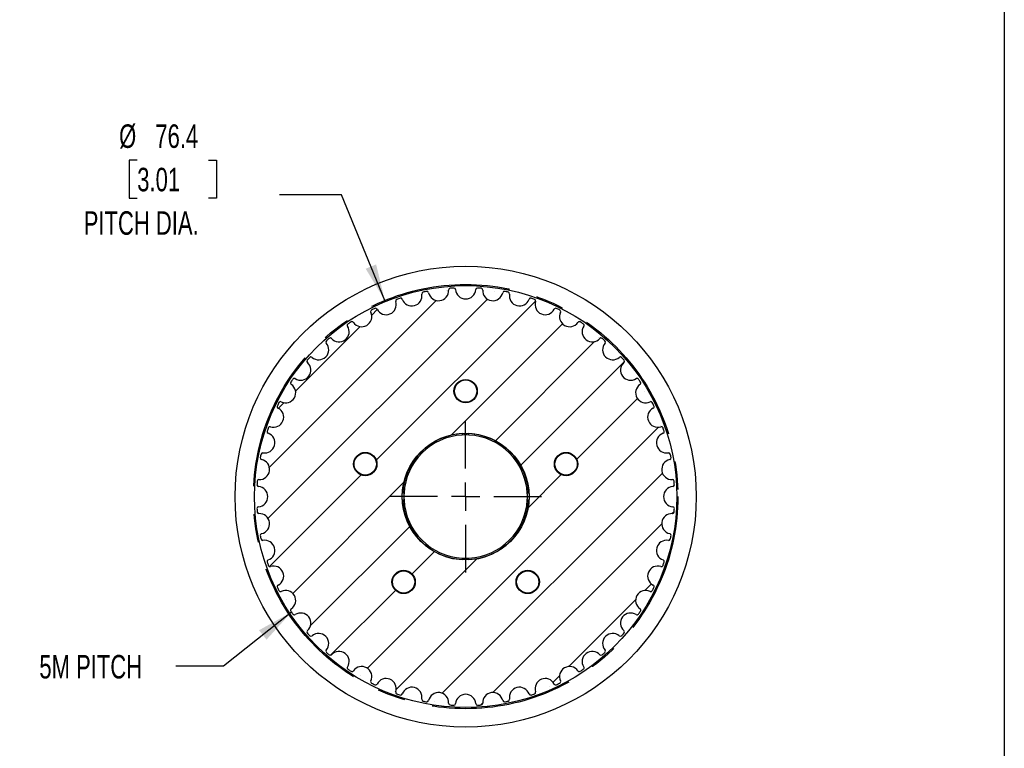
# Model space of a CAD drawing. Header units: millimetres. Extents: x 13 to 546, y 13 to 419.
# Tile 4 of 5: x 369 to 546, y 157 to 288. Entities that reach past the tile are written whole.
import ezdxf

# ---------------------------------------------------------------- set-up
doc = ezdxf.new("R2010")
doc.units = ezdxf.units.MM
doc.header["$LTSCALE"] = 2
doc.linetypes.add('CENTERX2', pattern=[20.32, 12.7, -2.54, 2.54, -2.54])
doc.layers.add('CENTER', color=40, linetype='CENTERX2')
doc.layers.add('HATCH', color=6, linetype='Continuous')
doc.layers.add('DIMENSIONS', color=140, linetype='Continuous', lineweight=25)
doc.layers.add('TEXT', color=140, linetype='Continuous', lineweight=25)
doc.styles.add('SLDTEXTSTYLE0', font='TXT', dxfattribs={"width": 0.7})
doc.dimstyles.new('SLDDIMSTYLE1', dxfattribs={"dimtxt": 4.316016, "dimasz": 6.604, "dimexe": 0, "dimexo": 0.0625, "dimgap": 1.079004, "dimtad": 0, "dimtih": 1, "dimtoh": 1, "dimrnd": 1e-09, "dimzin": 12, "dimdsep": 46, "dimtxsty": 'SLDTEXTSTYLE0', "dimsah": 1, "dimcen": 0, "dimadec": 0, "dimazin": 3, "dimtfac": 1, "dimtofl": 0, "dimtmove": 0, "dimatfit": 3, "dimfxl": 0, "dimfrac": 2, "dimtolj": 1, "dimtzin": 12, "dimarcsym": 0})
doc.dimstyles.new('SLDDIMSTYLE7', dxfattribs={"dimtxt": 0.18, "dimasz": 6.604, "dimexe": 0, "dimexo": 0.0625, "dimgap": 0, "dimtad": 0, "dimtih": 1, "dimtoh": 1, "dimdec": 0, "dimrnd": 1e-09, "dimzin": 0, "dimdsep": 46, "dimtxsty": 'Standard', "dimsah": 1, "dimcen": 0.09, "dimadec": 0, "dimazin": 0, "dimtfac": 6.604, "dimtdec": 0, "dimtofl": 0, "dimtmove": 0, "dimatfit": 3, "dimfxl": 0, "dimfrac": 2, "dimtolj": 1, "dimtzin": 0, "dimarcsym": 0})

# ---------------------------------------------------------------- blocks, each defined once
blk = doc.blocks.new('_D_11')
at = {"layer": 'DIMENSIONS'}
for p, q in [((390.04, 262.59), (388.59, 262.59)), ((388.59, 262.59), (388.59, 255.73)), ((402.86, 262.59), (404.31, 262.59)), ((404.31, 262.59), (404.31, 255.73)), ((388.59, 255.73), (390.04, 255.73)), ((404.31, 255.73), (402.86, 255.73)), ((426.78, 256.32), (415.66, 256.32)), ((434.61, 237.29), (426.78, 256.32))]:
    blk.add_line(p, q, dxfattribs=at)
blk.add_solid([(434.61, 237.29), (433.04, 243.79), (431.16, 243.01)], dxfattribs=at)
at = {"layer": 'DIMENSIONS', "char_height": 4.233, "attachment_point": 1, "style": 'SLDTEXTSTYLE0'}
for s, insert in [('%%c', (386.78, 269.01)), ('76.4', (393.3, 269.01)), ('3.01', (390.04, 261.19)), ('PITCH DIA.', (380.41, 253.36))]:
    blk.add_mtext(s, dxfattribs=dict(at, insert=insert))
blk = doc.blocks.new('SW_CENTERMARKSYMBOL_1')
at = {"layer": 'CENTER', "color": 0}
for p, q in [((0, 5.08), (0, 13.6525)), ((0, 0), (0, 2.54)), ((-5.08, 0), (-13.6525, 0)), ((0, 0), (-2.54, 0)), ((0, 0), (0, -2.54)), ((0, 0), (2.54, 0)), ((5.08, 0), (13.6525, 0)), ((0, -5.08), (0, -13.6525))]:
    blk.add_line(p, q, dxfattribs=at)

msp = doc.modelspace()

# ---------------------------------------------------------------- hatches: boundary and pattern name
at = {"layer": 'HATCH'}
h = msp.add_hatch(dxfattribs=at)
h.set_pattern_fill('ANSI31', color=256, scale=2, style=0)
edge = h.paths.add_edge_path(flags=0)
edge.add_arc((449.152, 201.968), 37.625, 85.74677, 86.75323)
edge.add_arc((451.266, 239.233), 0.3, 86.75323, 175.67406)
edge.add_arc((449.152, 239.393), 1.82, 184.32594, 355.67406, ccw=False)
edge.add_arc((447.038, 239.233), 0.3, 4.32594, 93.24677)
edge.add_arc((449.152, 201.968), 37.625, 93.24677, 94.25323)
edge.add_arc((446.384, 239.19), 0.3, 94.25323, 183.17406)
edge.add_arc((444.267, 239.073), 1.82, -168.17406, 3.17406, ccw=False)
edge.add_arc((442.192, 238.638), 0.3, 11.82594, 100.74677)
edge.add_arc((449.152, 201.968), 37.625, 100.74677, 101.75323)
edge.add_arc((441.549, 238.51), 0.3, 101.75323, 190.67406)
edge.add_arc((439.466, 238.118), 1.82, -160.67406, 10.67406, ccw=False)
edge.add_arc((437.465, 237.416), 0.3, 19.32594, 108.24677)
edge.add_arc((449.152, 201.968), 37.625, 108.24677, 109.25323)
edge.add_arc((436.844, 237.205), 0.3, 109.25323, 198.17406)
edge.add_arc((434.83, 236.544), 1.82, -153.17406, 18.17406, ccw=False)
edge.add_arc((432.938, 235.587), 0.3, 26.82594, 115.74677)
edge.add_arc((449.152, 201.968), 37.625, 115.74677, 116.75323)
edge.add_arc((432.35, 235.297), 0.3, 116.75323, 205.67406)
edge.add_arc((430.439, 234.379), 1.82, -145.67406, 25.67406, ccw=False)
edge.add_arc((428.689, 233.183), 0.3, 34.32594, 123.24677)
edge.add_arc((449.152, 201.968), 37.625, 123.24677, 124.25323)
edge.add_arc((428.144, 232.819), 0.3, 124.25323, 213.17406)
edge.add_arc((426.369, 231.659), 1.82, -138.17406, 33.17406, ccw=False)
edge.add_arc((424.789, 230.245), 0.3, 41.82594, 130.74677)
edge.add_arc((449.152, 201.968), 37.625, 130.74677, 131.75323)
edge.add_arc((424.296, 229.813), 0.3, 131.75323, 220.67406)
edge.add_arc((422.689, 228.431), 1.82, -130.67406, 40.67406, ccw=False)
edge.add_arc((421.307, 226.823), 0.3, 49.32594, 138.24677)
edge.add_arc((449.152, 201.968), 37.625, 138.24677, 139.25323)
edge.add_arc((420.874, 226.331), 0.3, 139.25323, 228.17406)
edge.add_arc((419.461, 224.751), 1.82, -123.17406, 48.17406, ccw=False)
edge.add_arc((418.301, 222.976), 0.3, 56.82594, 145.74677)
edge.add_arc((449.152, 201.968), 37.625, 145.74677, 146.75323)
edge.add_arc((417.936, 222.431), 0.3, 146.75323, 235.67406)
edge.add_arc((416.741, 220.68), 1.82, -115.67406, 55.67406, ccw=False)
edge.add_arc((415.822, 218.77), 0.3, 64.32594, 153.24677)
edge.add_arc((449.152, 201.968), 37.625, 153.24677, 154.25323)
edge.add_arc((415.532, 218.182), 0.3, 154.25323, 243.17406)
edge.add_arc((414.576, 216.29), 1.82, -108.17406, 63.17406, ccw=False)
edge.add_arc((413.915, 214.276), 0.3, 71.82594, 160.74677)
edge.add_arc((449.152, 201.968), 37.625, 160.74677, 161.75323)
edge.add_arc((413.704, 213.655), 0.3, 161.75323, 250.67406)
edge.add_arc((413.002, 211.654), 1.82, -100.67406, 70.67406, ccw=False)
edge.add_arc((412.61, 209.571), 0.3, 79.32594, 168.24677)
edge.add_arc((449.152, 201.968), 37.625, 168.24677, 169.25323)
edge.add_arc((412.482, 208.928), 0.3, 169.25323, 258.17406)
edge.add_arc((412.047, 206.853), 1.82, -93.17406, 78.17406, ccw=False)
edge.add_arc((411.93, 204.736), 0.3, 86.82594, 175.74677)
edge.add_arc((449.152, 201.968), 37.625, 175.74677, 176.75323)
edge.add_arc((411.887, 204.082), 0.3, 176.75323, 265.67406)
edge.add_arc((411.727, 201.968), 1.82, -85.67406, 85.67406, ccw=False)
edge.add_arc((411.887, 199.854), 0.3, 94.32594, 183.24677)
edge.add_arc((449.152, 201.968), 37.625, 183.24677, 184.25323)
edge.add_arc((411.93, 199.2), 0.3, 184.25323, 273.17406)
edge.add_arc((412.047, 197.083), 1.82, -78.17406, 93.17406, ccw=False)
edge.add_arc((412.482, 195.008), 0.3, 101.82594, 190.74677)
edge.add_arc((449.152, 201.968), 37.625, 190.74677, 191.75323)
edge.add_arc((412.61, 194.365), 0.3, 191.75323, 280.67406)
edge.add_arc((413.002, 192.282), 1.82, -70.67406, 100.67406, ccw=False)
edge.add_arc((413.704, 190.281), 0.3, 109.32594, 198.24677)
edge.add_arc((449.152, 201.968), 37.625, 198.24677, 199.25323)
edge.add_arc((413.915, 189.66), 0.3, 199.25323, 288.17406)
edge.add_arc((414.576, 187.646), 1.82, -63.17406, 108.17406, ccw=False)
edge.add_arc((415.532, 185.754), 0.3, 116.82594, 205.74677)
edge.add_arc((449.152, 201.968), 37.625, 205.74677, 206.75323)
edge.add_arc((415.822, 185.166), 0.3, 206.75323, 295.67406)
edge.add_arc((416.741, 183.255), 1.82, -55.67406, 115.67406, ccw=False)
edge.add_arc((417.936, 181.505), 0.3, 124.32594, 213.24677)
edge.add_arc((449.152, 201.968), 37.625, 213.24677, 214.25323)
edge.add_arc((418.301, 180.959), 0.3, 214.25323, 303.17406)
edge.add_arc((419.461, 179.185), 1.82, -48.17406, 123.17406, ccw=False)
edge.add_arc((420.874, 177.605), 0.3, 131.82594, 220.74677)
edge.add_arc((449.152, 201.968), 37.625, 220.74677, 221.75323)
edge.add_arc((421.307, 177.112), 0.3, 221.75323, 310.67406)
edge.add_arc((422.689, 175.504), 1.82, -40.67406, 130.67406, ccw=False)
edge.add_arc((424.296, 174.123), 0.3, 139.32594, 228.24677)
edge.add_arc((449.152, 201.968), 37.625, 228.24677, 229.25323)
edge.add_arc((424.789, 173.69), 0.3, 229.25323, 318.17406)
edge.add_arc((426.369, 172.277), 1.82, -33.17406, 138.17406, ccw=False)
edge.add_arc((428.144, 171.117), 0.3, 146.82594, 235.74677)
edge.add_arc((449.152, 201.968), 37.625, 235.74677, 236.75323)
edge.add_arc((428.689, 170.752), 0.3, 236.75323, 325.67406)
edge.add_arc((430.439, 169.557), 1.82, -25.67406, 145.67406, ccw=False)
edge.add_arc((432.35, 168.638), 0.3, 154.32594, 243.24677)
edge.add_arc((449.152, 201.968), 37.625, 243.24677, 244.25323)
edge.add_arc((432.938, 168.348), 0.3, 244.25323, 333.17406)
edge.add_arc((434.83, 167.392), 1.82, -18.17406, 153.17406, ccw=False)
edge.add_arc((436.844, 166.73), 0.3, 161.82594, 250.74677)
edge.add_arc((449.152, 201.968), 37.625, 250.74677, 251.75323)
edge.add_arc((437.465, 166.52), 0.3, 251.75323, 340.67406)
edge.add_arc((439.466, 165.818), 1.82, -10.67406, 160.67406, ccw=False)
edge.add_arc((441.549, 165.425), 0.3, 169.32594, 258.24677)
edge.add_arc((449.152, 201.968), 37.625, 258.24677, 259.25323)
edge.add_arc((442.192, 165.298), 0.3, 259.25323, 348.17406)
edge.add_arc((444.267, 164.863), 1.82, -3.17406, 168.17406, ccw=False)
edge.add_arc((446.384, 164.746), 0.3, 176.82594, 265.74677)
edge.add_arc((449.152, 201.968), 37.625, 265.74677, 266.75323)
edge.add_arc((447.038, 164.703), 0.3, 266.75323, 355.67406)
edge.add_arc((449.152, 164.543), 1.82, 4.32594, 175.67406, ccw=False)
edge.add_arc((451.266, 164.703), 0.3, 184.32594, 273.24677)
edge.add_arc((449.152, 201.968), 37.625, 273.24677, 274.25323)
edge.add_arc((451.92, 164.746), 0.3, 274.25323, 363.17406)
edge.add_arc((454.037, 164.863), 1.82, 11.82594, 183.17406, ccw=False)
edge.add_arc((456.112, 165.298), 0.3, 191.82594, 280.74677)
edge.add_arc((449.152, 201.968), 37.625, 280.74677, 281.75323)
edge.add_arc((456.755, 165.425), 0.3, 281.75323, 370.67406)
edge.add_arc((458.838, 165.818), 1.82, 19.32594, 190.67406, ccw=False)
edge.add_arc((460.839, 166.52), 0.3, 199.32594, 288.24677)
edge.add_arc((449.152, 201.968), 37.625, 288.24677, 289.25323)
edge.add_arc((461.46, 166.73), 0.3, 289.25323, 378.17406)
edge.add_arc((463.474, 167.392), 1.82, 26.82594, 198.17406, ccw=False)
edge.add_arc((465.366, 168.348), 0.3, 206.82594, 295.74677)
edge.add_arc((449.152, 201.968), 37.625, 295.74677, 296.75323)
edge.add_arc((465.954, 168.638), 0.3, 296.75323, 385.67406)
edge.add_arc((467.864, 169.557), 1.82, 34.32594, 205.67406, ccw=False)
edge.add_arc((469.615, 170.752), 0.3, 214.32594, 303.24677)
edge.add_arc((449.152, 201.968), 37.625, 303.24677, 304.25323)
edge.add_arc((470.16, 171.117), 0.3, 304.25323, 393.17406)
edge.add_arc((471.935, 172.277), 1.82, 41.82594, 213.17406, ccw=False)
edge.add_arc((473.515, 173.69), 0.3, 221.82594, 310.74677)
edge.add_arc((449.152, 201.968), 37.625, 310.74677, 311.75323)
edge.add_arc((474.008, 174.123), 0.3, 311.75323, 400.67406)
edge.add_arc((475.615, 175.504), 1.82, 49.32594, 220.67406, ccw=False)
edge.add_arc((476.997, 177.112), 0.3, 229.32594, 318.24677)
edge.add_arc((449.152, 201.968), 37.625, 318.24677, 319.25323)
edge.add_arc((477.429, 177.605), 0.3, 319.25323, 408.17406)
edge.add_arc((478.843, 179.185), 1.82, 56.82594, 228.17406, ccw=False)
edge.add_arc((480.003, 180.959), 0.3, 236.82594, 325.74677)
edge.add_arc((449.152, 201.968), 37.625, 325.74677, 326.75323)
edge.add_arc((480.368, 181.505), 0.3, 326.75323, 415.67406)
edge.add_arc((481.563, 183.255), 1.82, 64.32594, 235.67406, ccw=False)
edge.add_arc((482.481, 185.166), 0.3, 244.32594, 333.24677)
edge.add_arc((449.152, 201.968), 37.625, 333.24677, 334.25323)
edge.add_arc((482.771, 185.754), 0.3, 334.25323, 423.17406)
edge.add_arc((483.728, 187.646), 1.82, 71.82594, 243.17406, ccw=False)
edge.add_arc((484.389, 189.66), 0.3, 251.82594, 340.74677)
edge.add_arc((449.152, 201.968), 37.625, 340.74677, 341.75323)
edge.add_arc((484.6, 190.281), 0.3, 341.75323, 430.67406)
edge.add_arc((485.302, 192.282), 1.82, 79.32594, 250.67406, ccw=False)
edge.add_arc((485.694, 194.365), 0.3, 259.32594, 348.24677)
edge.add_arc((449.152, 201.968), 37.625, 348.24677, 349.25323)
edge.add_arc((485.822, 195.008), 0.3, 349.25323, 438.17406)
edge.add_arc((486.257, 197.083), 1.82, 86.82594, 258.17406, ccw=False)
edge.add_arc((486.374, 199.2), 0.3, 266.82594, 355.74677)
edge.add_arc((449.152, 201.968), 37.625, 355.74677, 356.75323)
edge.add_arc((486.417, 199.854), 0.3, 356.75323, 445.67406)
edge.add_arc((486.577, 201.968), 1.82, 94.32594, 265.67406, ccw=False)
edge.add_arc((486.417, 204.082), 0.3, 274.32594, 363.24677)
edge.add_arc((449.152, 201.968), 37.625, 3.24677, 4.25323)
edge.add_arc((486.374, 204.736), 0.3, 4.25323, 93.17406)
edge.add_arc((486.257, 206.853), 1.82, 101.82594, 273.17406, ccw=False)
edge.add_arc((485.822, 208.928), 0.3, 281.82594, 370.74677)
edge.add_arc((449.152, 201.968), 37.625, 10.74677, 11.75323)
edge.add_arc((485.694, 209.571), 0.3, 11.75323, 100.67406)
edge.add_arc((485.302, 211.654), 1.82, 109.32594, 280.67406, ccw=False)
edge.add_arc((484.6, 213.655), 0.3, 289.32594, 378.24677)
edge.add_arc((449.152, 201.968), 37.625, 18.24677, 19.25323)
edge.add_arc((484.389, 214.276), 0.3, 19.25323, 108.17406)
edge.add_arc((483.728, 216.29), 1.82, 116.82594, 288.17406, ccw=False)
edge.add_arc((482.771, 218.182), 0.3, 296.82594, 385.74677)
edge.add_arc((449.152, 201.968), 37.625, 25.74677, 26.75323)
edge.add_arc((482.481, 218.77), 0.3, 26.75323, 115.67406)
edge.add_arc((481.563, 220.68), 1.82, 124.32594, 295.67406, ccw=False)
edge.add_arc((480.368, 222.431), 0.3, 304.32594, 393.24677)
edge.add_arc((449.152, 201.968), 37.625, 33.24677, 34.25323)
edge.add_arc((480.003, 222.976), 0.3, 34.25323, 123.17406)
edge.add_arc((478.843, 224.751), 1.82, 131.82594, 303.17406, ccw=False)
edge.add_arc((477.429, 226.331), 0.3, 311.82594, 400.74677)
edge.add_arc((449.152, 201.968), 37.625, 40.74677, 41.75323)
edge.add_arc((476.997, 226.823), 0.3, 41.75323, 130.67406)
edge.add_arc((475.615, 228.431), 1.82, 139.32594, 310.67406, ccw=False)
edge.add_arc((474.008, 229.813), 0.3, 319.32594, 408.24677)
edge.add_arc((449.152, 201.968), 37.625, 48.24677, 49.25323)
edge.add_arc((473.515, 230.245), 0.3, 49.25323, 138.17406)
edge.add_arc((471.935, 231.659), 1.82, 146.82594, 318.17406, ccw=False)
edge.add_arc((470.16, 232.819), 0.3, 326.82594, 415.74677)
edge.add_arc((449.152, 201.968), 37.625, 55.74677, 56.75323)
edge.add_arc((469.615, 233.183), 0.3, 56.75323, 145.67406)
edge.add_arc((467.864, 234.379), 1.82, 154.32594, 325.67406, ccw=False)
edge.add_arc((465.954, 235.297), 0.3, 334.32594, 423.24677)
edge.add_arc((449.152, 201.968), 37.625, 63.24677, 64.25323)
edge.add_arc((465.366, 235.587), 0.3, 64.25323, 153.17406)
edge.add_arc((463.474, 236.544), 1.82, 161.82594, 333.17406, ccw=False)
edge.add_arc((461.46, 237.205), 0.3, 341.82594, 430.74677)
edge.add_arc((449.152, 201.968), 37.625, 70.74677, 71.75323)
edge.add_arc((460.839, 237.416), 0.3, 71.75323, 160.67406)
edge.add_arc((458.838, 238.118), 1.82, 169.32594, 340.67406, ccw=False)
edge.add_arc((456.755, 238.51), 0.3, 349.32594, 438.24677)
edge.add_arc((449.152, 201.968), 37.625, 78.24677, 79.25323)
edge.add_arc((456.112, 238.638), 0.3, 79.25323, 168.17406)
edge.add_arc((454.037, 239.073), 1.82, 176.82594, 348.17406, ccw=False)
edge.add_arc((451.92, 239.19), 0.3, 356.82594, 445.74677)
edge = h.paths.add_edge_path(flags=0)
edge.add_arc((449.152, 220.968), 2.1, 0, 360)
edge = h.paths.add_edge_path(flags=0)
edge.add_arc((437.984, 186.597), 2.1, 0, 360)
edge = h.paths.add_edge_path(flags=0)
edge.add_arc((467.222, 207.839), 2.1, 0, 360)
edge = h.paths.add_edge_path(flags=0)
edge.add_arc((460.32, 186.597), 2.1, 0, 360)
edge = h.paths.add_edge_path(flags=0)
edge.add_arc((431.082, 207.839), 2.1, 0, 360)
edge = h.paths.add_edge_path(flags=0)
edge.add_arc((449.152, 201.968), 11.411, 0, 360)

# ---------------------------------------------------------------- linework, layer by layer
for p, q in [((448.552, 213.306), (448.552, 213.064)), ((449.752, 213.064), (449.752, 213.306)), ((438.056, 202.568), (437.813, 202.568)), ((460.49, 202.568), (460.248, 202.568)), ((437.813, 201.368), (438.056, 201.368)), ((460.248, 201.368), (460.49, 201.368)), ((448.552, 190.872), (448.552, 190.629)), ((449.752, 190.629), (449.752, 190.872)), ((449.752, 190.629), (449.752, 190.574))]:
    msp.add_line(p, q)
for centre, radius in [((449.152, 201.968), 41.5), ((449.152, 201.968), 38), ((449.152, 220.968), 2.1), ((449.152, 220.968), 2.01), ((449.152, 201.968), 11.411), ((431.082, 207.839), 2.1), ((431.082, 207.839), 2.01), ((467.222, 207.839), 2.1), ((467.222, 207.839), 2.01), ((437.984, 186.597), 2.1), ((437.984, 186.597), 2.01), ((460.32, 186.597), 2.1), ((460.32, 186.597), 2.01)]:
    msp.add_circle(centre, radius)
for centre, radius, start, end in [((446.384, 239.19), 0.3, 94.25323, 183.17406), ((449.152, 201.968), 37.625, 93.24677, 94.25323), ((447.038, 239.233), 0.3, 4.32594, 93.24677), ((449.152, 239.393), 1.82, 184.32594, 355.67406), ((451.266, 239.233), 0.3, 86.75323, 175.67406), ((449.152, 201.968), 37.625, 85.74677, 86.75323), ((451.92, 239.19), 0.3, 356.82594, 85.74677), ((436.844, 237.205), 0.3, 109.25323, 198.17406), ((449.152, 201.968), 37.625, 108.24677, 109.25323), ((437.465, 237.416), 0.3, 19.32594, 108.24677), ((439.466, 238.118), 1.82, 199.32594, 10.67406), ((441.549, 238.51), 0.3, 101.75323, 190.67406), ((449.152, 201.968), 37.625, 100.74677, 101.75323), ((442.192, 238.638), 0.3, 11.82594, 100.74677), ((444.267, 239.073), 1.82, 191.82594, 3.17406), ((454.037, 239.073), 1.82, 176.82594, 348.17406), ((456.112, 238.638), 0.3, 79.25323, 168.17406), ((449.152, 201.968), 37.625, 78.24677, 79.25323), ((456.755, 238.51), 0.3, 349.32594, 78.24677), ((458.838, 238.118), 1.82, 169.32594, 340.67406), ((460.839, 237.416), 0.3, 71.75323, 160.67406), ((449.152, 201.968), 37.625, 70.74677, 71.75323), ((461.46, 237.205), 0.3, 341.82594, 70.74677), ((449.152, 201.968), 37.625, 115.74677, 116.75323), ((432.938, 235.587), 0.3, 26.82594, 115.74677), ((434.83, 236.544), 1.82, 206.82594, 18.17406), ((463.474, 236.544), 1.82, 161.82594, 333.17406), ((465.366, 235.587), 0.3, 64.25323, 153.17406), ((449.152, 201.968), 37.625, 63.24677, 64.25323), ((430.439, 234.379), 1.82, 214.32594, 25.67406), ((432.35, 235.297), 0.3, 116.75323, 205.67406), ((467.864, 234.379), 1.82, 154.32594, 325.67406), ((465.954, 235.297), 0.3, 334.32594, 63.24677), ((426.369, 231.659), 1.82, 221.82594, 33.17406), ((428.144, 232.819), 0.3, 124.25323, 213.17406), ((449.152, 201.968), 37.625, 123.24677, 124.25323), ((428.689, 233.183), 0.3, 34.32594, 123.24677), ((469.615, 233.183), 0.3, 56.75323, 145.67406), ((449.152, 201.968), 37.625, 55.74677, 56.75323), ((471.935, 231.659), 1.82, 146.82594, 318.17406), ((470.16, 232.819), 0.3, 326.82594, 55.74677), ((449.152, 201.968), 37.625, 130.74677, 131.75323), ((424.789, 230.245), 0.3, 41.82594, 130.74677), ((473.515, 230.245), 0.3, 49.25323, 138.17406), ((449.152, 201.968), 37.625, 48.24677, 49.25323), ((422.689, 228.431), 1.82, 229.32594, 40.67406), ((424.296, 229.813), 0.3, 131.75323, 220.67406), ((475.615, 228.431), 1.82, 139.32594, 310.67406), ((474.008, 229.813), 0.3, 319.32594, 48.24677), ((449.152, 201.968), 37.625, 138.24677, 139.25323), ((421.307, 226.823), 0.3, 49.32594, 138.24677), ((476.997, 226.823), 0.3, 41.75323, 130.67406), ((449.152, 201.968), 37.625, 40.74677, 41.75323), ((419.461, 224.751), 1.82, 236.82594, 48.17406), ((420.874, 226.331), 0.3, 139.25323, 228.17406), ((478.843, 224.751), 1.82, 131.82594, 303.17406), ((477.429, 226.331), 0.3, 311.82594, 40.74677), ((416.741, 220.68), 1.82, 244.32594, 55.67406), ((417.936, 222.431), 0.3, 146.75323, 235.67406), ((449.152, 201.968), 37.625, 145.74677, 146.75323), ((418.301, 222.976), 0.3, 56.82594, 145.74677), ((481.563, 220.68), 1.82, 124.32594, 295.67406), ((480.003, 222.976), 0.3, 34.25323, 123.17406), ((449.152, 201.968), 37.625, 33.24677, 34.25323), ((480.368, 222.431), 0.3, 304.32594, 33.24677), ((415.532, 218.182), 0.3, 154.25323, 243.17406), ((449.152, 201.968), 37.625, 153.24677, 154.25323), ((415.822, 218.77), 0.3, 64.32594, 153.24677), ((482.481, 218.77), 0.3, 26.75323, 115.67406), ((449.152, 201.968), 37.625, 25.74677, 26.75323), ((482.771, 218.182), 0.3, 296.82594, 25.74677), ((414.576, 216.29), 1.82, 251.82594, 63.17406), ((483.728, 216.29), 1.82, 116.82594, 288.17406), ((413.915, 214.276), 0.3, 71.82594, 160.74677), ((484.389, 214.276), 0.3, 19.25323, 108.17406), ((413.002, 211.654), 1.82, 259.32594, 70.67406), ((413.704, 213.655), 0.3, 161.75323, 250.67406), ((449.152, 201.968), 37.625, 160.74677, 161.75323), ((449.152, 201.968), 11.354, 93.0291, 176.9709), ((449.152, 201.968), 11.112, 93.09509, 176.90491), ((449.152, 201.968), 11.112, 86.90491, 93.09509), ((449.152, 201.968), 11.354, 3.0291, 86.9709), ((449.152, 201.968), 11.112, 3.09509, 86.90491), ((485.302, 211.654), 1.82, 109.32594, 280.67406), ((449.152, 201.968), 37.625, 18.24677, 19.25323), ((484.6, 213.655), 0.3, 289.32594, 18.24677), ((449.152, 201.968), 37.625, 168.24677, 169.25323), ((412.61, 209.571), 0.3, 79.32594, 168.24677), ((485.694, 209.571), 0.3, 11.75323, 100.67406), ((449.152, 201.968), 37.625, 10.74677, 11.75323), ((412.047, 206.853), 1.82, 266.82594, 78.17406), ((412.482, 208.928), 0.3, 169.25323, 258.17406), ((486.257, 206.853), 1.82, 101.82594, 273.17406), ((485.822, 208.928), 0.3, 281.82594, 10.74677), ((449.152, 201.968), 37.625, 175.74677, 176.75323), ((411.887, 204.082), 0.3, 176.75323, 265.67406), ((411.93, 204.736), 0.3, 86.82594, 175.74677), ((486.374, 204.736), 0.3, 4.25323, 93.17406), ((486.417, 204.082), 0.3, 274.32594, 3.24677), ((449.152, 201.968), 37.625, 3.24677, 4.25323), ((411.727, 201.968), 1.82, 274.32594, 85.67406), ((449.152, 201.968), 11.112, 176.90491, 183.09509), ((449.152, 201.968), 11.112, 356.90491, 3.09509), ((486.577, 201.968), 1.82, 94.32594, 265.67406), ((449.152, 201.968), 11.354, 183.0291, 266.9709), ((449.152, 201.968), 11.112, 183.09509, 266.90491), ((449.152, 201.968), 11.354, 273.0291, 356.9709), ((449.152, 201.968), 11.112, 273.09509, 356.90491), ((411.887, 199.854), 0.3, 94.32594, 183.24677), ((449.152, 201.968), 37.625, 183.24677, 184.25323), ((411.93, 199.2), 0.3, 184.25323, 273.17406), ((412.047, 197.083), 1.82, 281.82594, 93.17406), ((486.257, 197.083), 1.82, 86.82594, 258.17406), ((486.374, 199.2), 0.3, 266.82594, 355.74677), ((486.417, 199.854), 0.3, 356.75323, 85.67406), ((449.152, 201.968), 37.625, 355.74677, 356.75323), ((412.482, 195.008), 0.3, 101.82594, 190.74677), ((449.152, 201.968), 37.625, 190.74677, 191.75323), ((485.822, 195.008), 0.3, 349.25323, 78.17406), ((449.152, 201.968), 37.625, 348.24677, 349.25323), ((412.61, 194.365), 0.3, 191.75323, 280.67406), ((413.002, 192.282), 1.82, 289.32594, 100.67406), ((485.302, 192.282), 1.82, 79.32594, 250.67406), ((485.694, 194.365), 0.3, 259.32594, 348.24677), ((413.704, 190.281), 0.3, 109.32594, 198.24677), ((449.152, 201.968), 37.625, 198.24677, 199.25323), ((449.152, 201.968), 11.112, 266.90491, 273.09509), ((449.152, 201.968), 37.625, 340.74677, 341.75323), ((484.6, 190.281), 0.3, 341.75323, 70.67406), ((413.915, 189.66), 0.3, 199.25323, 288.17406), ((414.576, 187.646), 1.82, 296.82594, 108.17406), ((483.728, 187.646), 1.82, 71.82594, 243.17406), ((484.389, 189.66), 0.3, 251.82594, 340.74677), ((415.532, 185.754), 0.3, 116.82594, 205.74677), ((449.152, 201.968), 37.625, 205.74677, 206.75323), ((415.822, 185.166), 0.3, 206.75323, 295.67406), ((416.741, 183.255), 1.82, 304.32594, 115.67406), ((481.563, 183.255), 1.82, 64.32594, 235.67406), ((482.481, 185.166), 0.3, 244.32594, 333.24677), ((449.152, 201.968), 37.625, 333.24677, 334.25323), ((482.771, 185.754), 0.3, 334.25323, 63.17406), ((417.936, 181.505), 0.3, 124.32594, 213.24677), ((449.152, 201.968), 37.625, 213.24677, 214.25323), ((418.301, 180.959), 0.3, 214.25323, 303.17406), ((419.461, 179.185), 1.82, 311.82594, 123.17406), ((478.843, 179.185), 1.82, 56.82594, 228.17406), ((480.003, 180.959), 0.3, 236.82594, 325.74677), ((449.152, 201.968), 37.625, 325.74677, 326.75323), ((480.368, 181.505), 0.3, 326.75323, 55.67406), ((420.874, 177.605), 0.3, 131.82594, 220.74677), ((449.152, 201.968), 37.625, 220.74677, 221.75323), ((422.689, 175.504), 1.82, 319.32594, 130.67406), ((475.615, 175.504), 1.82, 49.32594, 220.67406), ((449.152, 201.968), 37.625, 318.24677, 319.25323), ((477.429, 177.605), 0.3, 319.25323, 48.17406), ((421.307, 177.112), 0.3, 221.75323, 310.67406), ((476.997, 177.112), 0.3, 229.32594, 318.24677), ((424.296, 174.123), 0.3, 139.32594, 228.24677), ((449.152, 201.968), 37.625, 228.24677, 229.25323), ((426.369, 172.277), 1.82, 326.82594, 138.17406), ((471.935, 172.277), 1.82, 41.82594, 213.17406), ((449.152, 201.968), 37.625, 310.74677, 311.75323), ((474.008, 174.123), 0.3, 311.75323, 40.67406), ((424.789, 173.69), 0.3, 229.25323, 318.17406), ((473.515, 173.69), 0.3, 221.82594, 310.74677), ((428.144, 171.117), 0.3, 146.82594, 235.74677), ((449.152, 201.968), 37.625, 235.74677, 236.75323), ((428.689, 170.752), 0.3, 236.75323, 325.67406), ((430.439, 169.557), 1.82, 334.32594, 145.67406), ((467.864, 169.557), 1.82, 34.32594, 205.67406), ((469.615, 170.752), 0.3, 214.32594, 303.24677), ((449.152, 201.968), 37.625, 303.24677, 304.25323), ((470.16, 171.117), 0.3, 304.25323, 33.17406), ((432.35, 168.638), 0.3, 154.32594, 243.24677), ((449.152, 201.968), 37.625, 243.24677, 244.25323), ((434.83, 167.392), 1.82, 341.82594, 153.17406), ((463.474, 167.392), 1.82, 26.82594, 198.17406), ((449.152, 201.968), 37.625, 295.74677, 296.75323), ((465.954, 168.638), 0.3, 296.75323, 25.67406), ((432.938, 168.348), 0.3, 244.25323, 333.17406), ((436.844, 166.73), 0.3, 161.82594, 250.74677), ((439.466, 165.818), 1.82, 349.32594, 160.67406), ((444.267, 164.863), 1.82, 356.82594, 168.17406), ((454.037, 164.863), 1.82, 11.82594, 183.17406), ((458.838, 165.818), 1.82, 19.32594, 190.67406), ((461.46, 166.73), 0.3, 289.25323, 18.17406), ((465.366, 168.348), 0.3, 206.82594, 295.74677), ((449.152, 201.968), 37.625, 250.74677, 251.75323), ((437.465, 166.52), 0.3, 251.75323, 340.67406), ((441.549, 165.425), 0.3, 169.32594, 258.24677), ((449.152, 201.968), 37.625, 258.24677, 259.25323), ((442.192, 165.298), 0.3, 259.25323, 348.17406), ((449.152, 164.543), 1.82, 4.32594, 175.67406), ((456.112, 165.298), 0.3, 191.82594, 280.74677), ((449.152, 201.968), 37.625, 280.74677, 281.75323), ((456.755, 165.425), 0.3, 281.75323, 10.67406), ((460.839, 166.52), 0.3, 199.32594, 288.24677), ((449.152, 201.968), 37.625, 288.24677, 289.25323), ((446.384, 164.746), 0.3, 176.82594, 265.74677), ((449.152, 201.968), 37.625, 265.74677, 266.75323), ((447.038, 164.703), 0.3, 266.75323, 355.67406), ((451.266, 164.703), 0.3, 184.32594, 273.24677), ((449.152, 201.968), 37.625, 273.24677, 274.25323), ((451.92, 164.746), 0.3, 274.25323, 3.17406)]:
    msp.add_arc(centre, radius, start, end)
at = {"layer": 'CENTER', "linetype": 'CENTERX2'}
msp.add_circle((449.152, 201.968), 38.202, dxfattribs=at)
at = {"layer": 'TEXT'}
msp.add_line((546.1, 419.1), (546.1, 12.7), dxfattribs=at)

# ---------------------------------------------------------------- block references
at = {"layer": 'CENTER'}
msp.add_blockref('SW_CENTERMARKSYMBOL_1', (449.152, 201.968), dxfattribs=at)

# ---------------------------------------------------------------- texts
at = {"layer": 'TEXT', "insert": (381.671, 173.45), "char_height": 4.2333, "attachment_point": 2, "style": 'SLDTEXTSTYLE0'}
msp.add_mtext('5M PITCH', dxfattribs=at)

# ---------------------------------------------------------------- dimensions: what is measured, and where the dimension line sits
at = {"layer": 'DIMENSIONS'}
dim = msp.add_diameter_dim_2p(p1=(463.694, 166.642), p2=(434.61, 237.293), text='<>\\PPITCH DIA.', dimstyle='SLDDIMSTYLE1', dxfattribs=at)
dim.commit()
dim.dimension.update_dxf_attribs({"geometry": '_D_11', "text_midpoint": (396.45, 258.551), "dimtype": 163})

# ---------------------------------------------------------------- leaders
at = {"layer": 'TEXT'}
msp.add_leader([(417.807, 181.156), (405.555, 171.442), (396.971, 171.442)], dimstyle='SLDDIMSTYLE7', dxfattribs=at)

doc.saveas('drawing.dxf')
